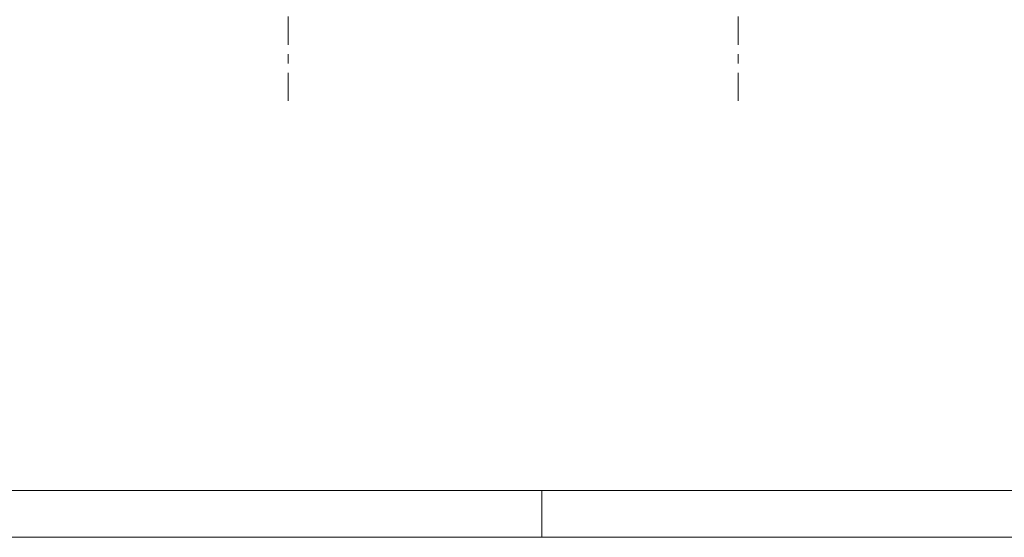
# Model space of a CAD drawing. Header units: millimetres. Extents: x -931 to -90, y -1411 to -817.
# Tile 16 of 63: x -566 to -461, y -1411 to -1356. Entities that reach past the tile are written whole.
import ezdxf

# ---------------------------------------------------------------- set-up
doc = ezdxf.new("R2010")
doc.units = ezdxf.units.MM
doc.linetypes.add('XKITLINE00', pattern=[0])
doc.linetypes.add('XKITLINE03', pattern=[6, 3, -1, 1, -1])
doc.layers.add('Stramien', color=4, linetype='Continuous', lineweight=0)
doc.layers.add('Tekening kader', color=3, linetype='Continuous', lineweight=0)

msp = doc.modelspace()

# ---------------------------------------------------------------- linework, layer by layer
at = {"layer": 'Stramien', "linetype": 'XKITLINE03', "lineweight": 0}
for p, q in [((-537.43, -1364.19), (-537.43, -1157.78)), ((-489.43, -1364.19), (-489.43, -1157.78))]:
    msp.add_line(p, q, dxfattribs=at)
at = {"layer": 'Tekening kader', "linetype": 'XKITLINE00', "lineweight": 0}
for p, q in [((-926.36, -1405.71), (-95.36, -1405.71)), ((-510.36, -1410.71), (-510.36, -1405.71)), ((-931.36, -1410.71), (-90.36, -1410.71))]:
    msp.add_line(p, q, dxfattribs=at)

doc.saveas('drawing.dxf')
